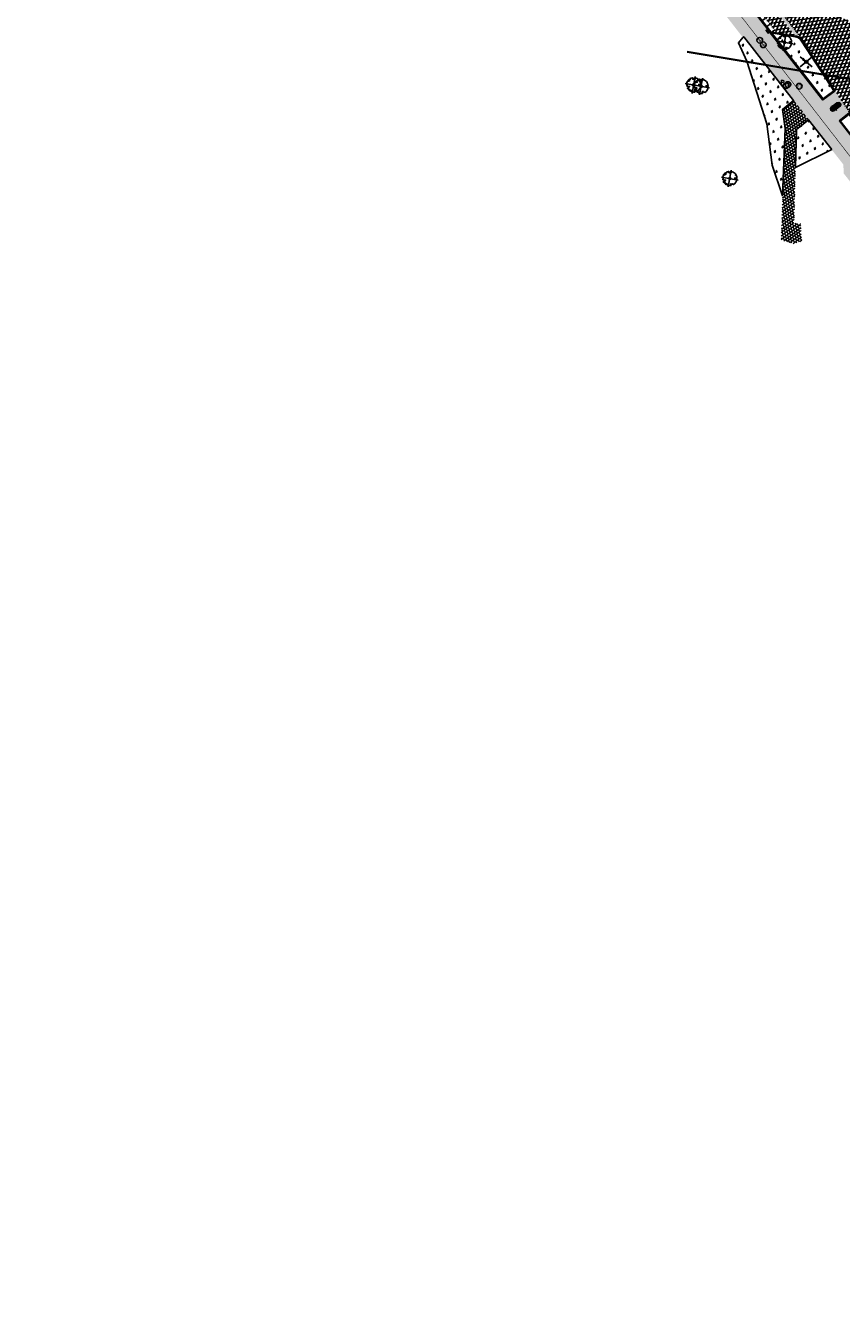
# Model space of a CAD drawing. Header units: metres. Extents: x 196882 to 197709, y 354811 to 355604.
# Tile 37 of 68: x 197235 to 197350, y 355052 to 355234. Entities that reach past the tile are written whole.
import ezdxf

# ---------------------------------------------------------------- set-up
doc = ezdxf.new("R2010")
doc.units = ezdxf.units.M
doc.layers.get('0').update_dxf_attribs({"lineweight": 18})
for name, color, linetype, lineweight in [('B-WE-KL-GAS_HULPSTUK_STRAATPOT-S', 30, 'Continuous', 25), ('B-WE-KL-WATER_STRAATPOT-S', 170, 'Continuous', 25), ('N-WE-RI-HWA_KOLK-S', 7, 'Continuous', 25), ('peilbuis', 2, 'Continuous', 0), ('V-WE-GR-BOOM-S', 7, 'Continuous', 25), ('V-WE-IE-MEUBILAIR_WEGMEUBILAIR_VERKEERSBORD-S', 7, 'Continuous', 25), ('V-WE-RI-VWA_TRANSPORTLEIDING-G', 20, 'RI-VWA-V', 35), ('V-WE-VH-KANTOPSLUITING_RIJWIELPADBAND_380X200-G', 10, 'VH-RIJWIELPADBAND_380X200-V', 0), ('V-WE-VH-KANTOPSLUITING_TROTTOIRBAND-G', 7, 'VH-TROTTOIRBAND-V', 0), ('V-WE-VH-VERHARDING_TEGEL-A', 252, 'Continuous', 18)]:
    doc.layers.add(name, color=color, linetype=linetype, lineweight=lineweight)
for name, color, linetype in [('V-WE-IE-LICHTMAST-G', 7, 'Continuous'), ('V_WEGEN_A_ASFALT', 252, 'Continuous'), ('V_WEGEN_A_BSS', 252, 'Continuous')]:
    doc.layers.add(name, color=color, linetype=linetype)
doc.layers.add('V-WE-VH-VERHARDING_TEGEL_300x300 grijs', color=7, linetype='Continuous', lineweight=18, true_color=0x999999)
doc.layers.add('V_GROEN_A_GRAS', color=3, linetype='Continuous', true_color=0x00ff00)
doc.styles.add('NLCS-ISO', font='NLCS-ISO.ttf')
doc.styles.add('NLCS-ISO-M500-T25', font='NLCS-ISO.ttf', dxfattribs={"height": 1})
doc.styles.add('Style-simplex', font='simplex.shx')
doc.linetypes.add('RI-VWA-V', pattern='A,2.5,[24,NLCS.SHX,S=1,R=0,X=0,Y=0],2.5,-3,0,-3', length=11)
doc.linetypes.add('VH-RIJWIELPADBAND_380X200-V', pattern='A,4,[24,NLCS.SHX,S=1,R=0,X=0,Y=0],4,-2,2,-2,0,-2,2,-2', length=20)
doc.linetypes.add('VH-TROTTOIRBAND-V', pattern='A,2.5,[24,NLCS.SHX,S=1,R=0,X=0,Y=0],2.5,-2,2,-2,2,-2', length=15)
pattern_1 = [(37.8188, (197246.93495, 355232.614), (0.0928136, 0.736638), [0.525, -0.525]), (127.8188, (197246.93495, 355232.614), (-0.4147258, -0.3219122), [])]
pattern_2 = [(345.81095477, (0, 0), (1.0907547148, 0.6505029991), [0.238125, -1.557926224]), (300.81095477, (0, 0), (1.090754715, 0.650502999), [0.238125, -1.031875]), (30.81095477, (0, 0), (-0.650502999, 1.090754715), [0.238125, -1.031875])]

# ---------------------------------------------------------------- blocks, each defined once
blk = doc.blocks.new('S890')
at = {"layer": 'peilbuis', "color": 5, "linetype": 'Continuous', "lineweight": 0, "style": 'Style-simplex'}
blk.add_text('P', height=0.6, dxfattribs=at).set_placement((0, 0))
blk = doc.blocks.new('*U82')
at = {"color": 1}
blk.add_lwpolyline([(0.09, 0.94), (0.09, 0.94), (0.09, 0.95), (0.09, 0.95), (0.09, 0.95), (0.09, 0.95), (0.1, 0.95), (0.1, 0.95), (0.1, 0.96), (0.1, 0.96), (0.1, 0.96), (0.1, 0.96), (0.1, 0.97), (0.1, 0.97), (0.1, 0.98), (0.1, 0.98), (0.1, 1.01, -0.52938), (0.11, 1.02, -0.087139), (0.44, 0.92, -0.372341), (0.46, 0.89), (0.47, 0.82), (0.44, 0.79), (0.4, 0.8), (0.35, 0.76), (0.37, 0.72), (0.42, 0.71), (0.54, 0.73), (0.57, 0.72), (0.57, 0.69), (0.54, 0.67), (0.52, 0.59), (0.55, 0.53), (0.63, 0.67, -0.504641), (0.68, 0.63, 0.331948), (0.71, 0.58, 0.282008), (0.8, 0.6), (0.79, 0.6, -0.512156), (0.83, 0.6, -0.16076), (1.02, -0.01), (1, -0.03), (1, -0.06), (0.97, -0.06), (0.98, -0.09), (0.94, -0.08), (0.93, -0.1), (0.97, -0.13), (0.99, -0.14), (1.01, -0.12, -0.106371), (0.87, -0.52), (0.74, -0.44), (0.72, -0.46), (0.7, -0.39), (0.66, -0.33), (0.6, -0.34), (0.61, -0.4), (0.57, -0.54), (0.57, -0.56), (0.6, -0.57), (0.79, -0.64, -0.236298), (-0.05, -1, 0.159625), (-0.07, -0.95, 0.350802), (-0.06, -0.91, -0.504641), (-0.12, -0.88), (-0.11, -0.83), (-0.13, -0.79), (-0.16, -0.8), (-0.16, -0.83), (-0.19, -0.84), (-0.22, -0.82), (-0.24, -0.69), (-0.26, -0.68), (-0.3, -0.68), (-0.32, -0.73), (-0.34, -0.74), (-0.35, -0.78), (-0.4, -0.76, 0.733583), (-0.38, -0.79, -0.861625), (-0.37, -0.83, 0.279978), (-0.41, -0.88), (-0.41, -0.88, -0.827056), (-0.44, -0.92, -0.116774), (-0.83, -0.51), (-0.82, -0.51), (-0.82, -0.51), (-0.81, -0.51), (-0.81, -0.5), (-0.8, -0.5), (-0.8, -0.5), (-0.8, -0.5), (-0.75, -0.44), (-0.75, -0.43), (-0.75, -0.43), (-0.75, -0.43), (-0.75, -0.43), (-0.75, -0.43), (-0.75, -0.42), (-0.75, -0.42), (-0.75, -0.42), (-0.75, -0.42), (-0.74, -0.41), (-0.74, -0.41), (-0.74, -0.41), (-0.74, -0.4), (-0.74, -0.4), (-0.74, -0.4), (-0.74, -0.39), (-0.73, -0.39), (-0.73, -0.39), (-0.73, -0.39), (-0.73, -0.38), (-0.73, -0.38), (-0.73, -0.38), (-0.73, -0.38), (-0.74, -0.38), (-0.74, -0.37), (-0.74, -0.37), (-0.74, -0.37), (-0.74, -0.37), (-0.74, -0.37), (-0.75, -0.37), (-0.75, -0.37), (-0.75, -0.37), (-0.75, -0.37), (-0.76, -0.37), (-0.76, -0.37), (-0.76, -0.37), (-0.76, -0.37), (-0.77, -0.36), (-0.77, -0.36), (-0.77, -0.36), (-0.77, -0.36), (-0.78, -0.35), (-0.78, -0.35), (-0.78, -0.35), (-0.83, -0.41), (-0.83, -0.4), (-0.83, -0.4), (-0.84, -0.4), (-0.84, -0.39), (-0.84, -0.39), (-0.84, -0.39), (-0.85, -0.39), (-0.85, -0.38), (-0.86, -0.39), (-0.88, -0.39), (-0.89, -0.39, -0.040997), (-0.96, -0.21), (-0.92, -0.21), (-0.89, -0.23), (-0.88, -0.22), (-0.86, -0.19), (-0.88, -0.16), (-0.86, -0.11), (-0.9, -0.11), (-0.93, -0.08), (-0.98, -0.12, -0.05814), (-1, 0.17), (-0.97, 0.16), (-0.86, 0.07), (-0.81, 0.09), (-0.63, 0.14), (-0.61, 0.2), (-0.68, 0.23), (-0.69, 0.25), (-0.82, 0.32), (-0.83, 0.35), (-0.87, 0.39), (-0.89, 0.43), (-0.86, 0.48), (-0.79, 0.49), (-0.73, 0.53), (-0.73, 0.57), (-0.77, 0.61), (-0.76, 0.63), (-0.77, 0.66, -0.13428), (-0.33, 0.97, -0.541727), (-0.32, 0.96), (-0.32, 0.93), (-0.32, 0.91), (-0.32, 0.9), (-0.32, 0.89), (-0.31, 0.89), (-0.31, 0.88), (-0.3, 0.88), (-0.3, 0.88), (-0.29, 0.87), (-0.29, 0.87), (-0.29, 0.86), (-0.28, 0.86), (-0.28, 0.86), (-0.28, 0.86), (-0.27, 0.86), (-0.27, 0.85), (-0.27, 0.85), (-0.26, 0.86), (-0.26, 0.86), (-0.25, 0.86), (-0.25, 0.86), (-0.25, 0.86), (-0.24, 0.87), (-0.24, 0.87), (-0.23, 0.87), (-0.23, 0.87), (-0.23, 0.87), (-0.22, 0.87), (-0.22, 0.87), (-0.21, 0.87), (-0.21, 0.87), (-0.21, 0.87), (-0.2, 0.88), (-0.2, 0.88), (-0.2, 0.88), (-0.19, 0.88), (-0.19, 0.86), (-0.19, 0.86), (-0.17, 0.82), (-0.12, 0.8), (-0.19, 0.9), (-0.18, 0.9), (-0.18, 0.91), (-0.18, 0.91), (-0.18, 0.91), (-0.18, 0.92), (-0.19, 0.92), (-0.19, 0.92), (-0.19, 0.93), (-0.19, 0.93), (-0.2, 0.93), (-0.2, 0.94), (-0.21, 0.94), (-0.22, 0.95), (-0.22, 0.96), (-0.24, 0.98, -0.543104), (-0.23, 1, -0.046766), (-0.05, 1.02, -0.385168), (-0.04, 1.01), (-0.03, 0.98), (-0.03, 0.96), (-0.02, 0.96), (-0.02, 0.95), (-0.02, 0.95), (-0.01, 0.95), (-0.01, 0.95), (-0.01, 0.95), (0, 0.94), (0, 0.94), (0.01, 0.94), (0.01, 0.94), (0.01, 0.94), (0.02, 0.94), (0.02, 0.94), (0.02, 0.94), (0.02, 0.93), (0.03, 0.93), (0.03, 0.93), (0.03, 0.93), (0.04, 0.93), (0.04, 0.93), (0.04, 0.93), (0.04, 0.92), (0.04, 0.92), (0.05, 0.92), (0.05, 0.92), (0.05, 0.92), (0.05, 0.92), (0.05, 0.91), (0.05, 0.91), (0.05, 0.91), (0.05, 0.91), (0.06, 0.91), (0.06, 0.91), (0.06, 0.91), (0.06, 0.91), (0.06, 0.92), (0.07, 0.92), (0.07, 0.92), (0.07, 0.92), (0.07, 0.93), (0.08, 0.93), (0.08, 0.93), (0.08, 0.93), (0.08, 0.94), (0.08, 0.94)], format="xyb", close=True, dxfattribs=at)
at = {"color": 10}
for points in [[(0.85, -0.85), (-0.85, 0.85)], [(-0.85, -0.85), (0.85, 0.85)]]:
    blk.add_lwpolyline(points, dxfattribs=at)
at = {"color": 1}
blk.add_circle((0, 0), 0.15, dxfattribs=at)
at = {"color": 7, "style": 'NLCS-ISO-M500-T25'}
for tag, p in [('NR', (-0.49, -0.08)), ('NAAM', (-0.49, -0.32))]:
    blk.add_attdef(tag, p, '', height=0.2, dxfattribs=at)
at = {"color": 7, "style": 'NLCS-ISO-M500-T25', "flags": 1}
for tag, p in [('WETNAAM', (-0.49, -0.56)), ('STAMDIA', (-0.49, -0.8)), ('STAMOMTR', (-0.49, -1.04)), ('OPMERKING', (-0.49, -1.28))]:
    blk.add_attdef(tag, p, '', height=0.2, dxfattribs=at)
blk = doc.blocks.new('Lichtmast_V')
for points in [[(0.35, 0.35), (-0.35, -0.35)], [(0.35, -0.35), (-0.35, 0.35)], [(-0.18, 0.08), (-0.28, 0.11)], [(-0.08, 0.18), (-0.11, 0.28)], [(0.08, 0.18), (0.11, 0.28)], [(0.18, 0.08), (0.28, 0.11)], [(-0.18, -0.08), (-0.28, -0.11)], [(-0.08, -0.18), (-0.11, -0.28)], [(0.08, -0.18), (0.11, -0.28)], [(0.18, -0.08), (0.28, -0.11)]]:
    blk.add_lwpolyline(points)
at = {"layer": 'V-WE-IE-LICHTMAST-G'}
blk.add_circle((0, 0), 0.2, dxfattribs=at)
blk = doc.blocks.new('V-SIE-WEG_VERKEERSBORD')
at = {"color": 0}
for p, q in [((-0.84, -0.7), (0.84, 0.7)), ((0.84, -0.7), (-0.84, 0.7))]:
    blk.add_line(p, q, dxfattribs=at)
blk.add_line((-0.3, 0), (0.3, 0))
blk.add_circle((0, 0), 0.2)
at = {"style": 'NLCS-ISO'}
blk.add_attdef('VERKEERSBORD', (0.2, 0.2), '', height=0.4, dxfattribs=at)
blk = doc.blocks.new('SKL-WATER_STRAATPOT-SO')
blk.add_circle((0, 0), 2)
at = {"style": 'NLCS-ISO'}
blk.add_text('W', height=2, rotation=360, dxfattribs=at).set_placement((-1.06, -1.05))
blk = doc.blocks.new('SKL-GAS_STRAATPOT-SO')
blk.add_circle((0, 0), 2)
at = {"style": 'NLCS-ISO'}
blk.add_text('G', height=2, rotation=360, dxfattribs=at).set_placement((-0.79, -0.9))
blk = doc.blocks.new('N-SRI-KOLK_COMBINATIE-SO')
h = blk.add_hatch(color=256)
h.paths.add_polyline_path([(-1.125, 1.5), (-1.125, 0), (0, 0.75)])
h.paths.add_polyline_path([(1.125, 1.5), (0, 0.75), (1.125, 0)])
for p, q in [((-1.125, 0), (1.125, 1.5)), ((1.125, 0), (-1.125, 1.5))]:
    blk.add_line(p, q)
at = {"flags": 128}
blk.add_lwpolyline([(-1.125, 0), (1.125, 0), (1.125, 1.5), (-1.125, 1.5)], close=True, dxfattribs=at)

msp = doc.modelspace()

# ---------------------------------------------------------------- hatches: boundary and pattern name
at = {"layer": 'V-WE-VH-VERHARDING_TEGEL-A'}
h = msp.add_hatch(dxfattribs=at)
h.set_pattern_fill('AVH-TEGEL_300X300_HALFST', color=11, scale=1.25, pattern_type=2)
h.set_pattern_definition([(308.015660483, (-58.86684, -45.96112), (0.378674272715, -0.1799640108), [0.375, -0.375]), (38.01566048, (-58.86684, -45.9611), (-0.23095381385, 0.29544091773), [])])
h.paths.add_polyline_path([(197611.91, 354883.62), (197617.31, 354876.66), (197615.89, 354875.56), (197572.91, 354930.91), (197570.43, 354934.11), (197484.93, 355044.21), (197481.75, 355048.31), (197357.89, 355207.99), (197351.32, 355216.47), (197346.25, 355223.02), (197337.37, 355234.42), (197243.01, 355355.97), (197242.5, 355356.81), (197242.2, 355357.75), (197242.06, 355358.48), (197241.6, 355359.92), (197240.82, 355361.21), (197237.82, 355365.06), (197235.61, 355367.9), (197236.23, 355370.22), (197236.9, 355369.36), (197237.13, 355368.93), (197238.47, 355367.2), (197242.29, 355362.28), (197242.83, 355361.49), (197243.27, 355360.63), (197243.61, 355359.73), (197243.84, 355358.8), (197243.91, 355358.4), (197244.13, 355357.67), (197244.49, 355357), (197246.89, 355353.9), (197257, 355340.88), (197263.07, 355333.06), (197270.1, 355324.01), (197279.39, 355312.03), (197295.01, 355291.91), (197302.57, 355282.17), (197310.24, 355272.3), (197317.91, 355262.42), (197324.7, 355253.67), (197332.22, 355243.97), (197340.25, 355233.64), (197347.84, 355223.91), (197349.56, 355225.19), (197351.57, 355222.11), (197350.13, 355220.96), (197357.26, 355211.77), (197361.25, 355206.6), (197374.85, 355189.05), (197395.16, 355162.87), (197403.33, 355152.34), (197425.19, 355124.15), (197437.63, 355108.11), (197445.34, 355098.17), (197474.05, 355061.15), (197481.02, 355052.17), (197483.33, 355053.99), (197485.6, 355051.07), (197483.29, 355049.26), (197486.28, 355045.41), (197561.29, 354948.81), (197591.97, 354909.29)])
h = msp.add_hatch(dxfattribs=at)
h.set_pattern_fill('AVH-TEGEL_300X300_HALFST', color=256, scale=1.25, pattern_type=2)
h.set_pattern_definition([(308.01566, (197234.217, 354932.616), (0.37867427, -0.17996401), [0.375, -0.375]), (38.01566, (197234.217, 354932.616), (-0.23095381, 0.29544092), [])])
h.paths.add_polyline_path([(197235.58, 355367.8), (197234.22, 355362.69), (197236.72, 355359.56), (197239.92, 355353.36), (197240.02, 355353.25), (197240.6, 355353.71), (197242.75, 355350.95), (197242.15, 355350.48), (197247.64, 355343.37), (197248.79, 355344.22), (197251.13, 355341.16), (197250.02, 355340.28), (197251.38, 355338.51), (197252.02, 355339.01), (197253.24, 355337.43), (197252.6, 355336.93), (197255.07, 355333.73), (197255.72, 355334.22), (197256.93, 355332.63), (197256.29, 355332.15), (197258.77, 355328.93), (197259.39, 355329.42), (197260.61, 355327.83), (197259.99, 355327.35), (197262.4, 355324.22), (197263.57, 355325.08), (197265.76, 355322.25), (197264.61, 355321.36), (197266.05, 355319.5), (197266.68, 355319.99), (197267.9, 355318.4), (197267.27, 355317.91), (197268.56, 355316.25), (197270.47, 355317.88), (197270.37, 355318.02), (197270.77, 355318.33), (197271.08, 355317.94), (197271.02, 355317.89), (197277.3, 355309.6), (197279.8, 355306.51), (197279.77, 355306.48), (197282.14, 355303.45), (197279.74, 355301.59), (197280.95, 355299.98), (197287.4, 355296.11), (197287.54, 355295.83), (197336.51, 355232.78), (197336.63, 355232.87), (197343.68, 355223.84), (197345.79, 355221.13), (197350.13, 355215.56), (197350.73, 355214.79), (197350.79, 355213.52), (197352.13, 355211.81), (197352.95, 355211.67), (197355.81, 355207.91), (197382.7, 355173.36), (197415.03, 355132.03), (197418.82, 355127.31), (197426.22, 355117.67), (197426.16, 355117.57), (197439.09, 355100.96), (197447.4, 355090.49), (197447.27, 355090.39), (197453.82, 355082.22), (197453.72, 355082.15), (197455.98, 355079.26), (197455.94, 355079.17), (197461.24, 355072.44), (197461.37, 355072.49), (197471.12, 355059.99), (197471.26, 355059.82), (197471.3, 355059.86), (197476.13, 355053.59), (197484.04, 355043.42), (197483.73, 355043.18), (197485.48, 355040.96), (197485.83, 355041.19), (197487.25, 355039.31), (197487.14, 355039.22), (197495.21, 355028.87), (197497.65, 355025.79), (197507.36, 355013.14), (197507.47, 355013.22), (197507.85, 355012.72), (197507.76, 355012.64), (197515.17, 355003.15), (197515.26, 355003.2), (197520.23, 354996.69), (197525.87, 354989.27), (197535.3, 354976.94), (197535.18, 354976.85), (197538.11, 354973.09), (197538.24, 354973.17), (197538.44, 354972.93), (197537.46, 354972.14), (197537.63, 354971.96), (197536.26, 354970.59), (197538.45, 354967.93), (197543.23, 354962.05), (197550.19, 354953.5), (197553.95, 354948.89), (197557.92, 354943.99), (197557.83, 354943.92), (197564.13, 354936.16), (197565.05, 354936.92), (197568.45, 354932.62), (197570.36, 354934.06), (197484.87, 355044.16), (197357.83, 355207.94), (197351.26, 355216.42), (197346.19, 355222.97), (197337.31, 355234.37), (197242.95, 355355.92), (197242.43, 355356.78), (197242.13, 355357.73), (197241.98, 355358.46), (197241.53, 355359.88), (197240.75, 355361.16), (197237.75, 355365.01)])
h = msp.add_hatch(dxfattribs=at)
h.set_pattern_fill('AVH-TEGEL_300X300_HALFST', color=11, scale=1.25, pattern_type=2)
h.set_pattern_definition([(308.015660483, (0, 0), (0.378674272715, -0.1799640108), [0.375, -0.375]), (38.01566048, (0, 0), (-0.23095381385, 0.29544091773), [])])
h.paths.add_polyline_path([(197343.68, 355223.84), (197342.13, 355222.6), (197342.48, 355219.89), (197341.91, 355204.11), (197343.82, 355203.57), (197344.86, 355204.01), (197344.64, 355206.45), (197343.74, 355206.47), (197344.1, 355219.73), (197345.79, 355221.13)])
at = {"layer": 'V_GROEN_A_GRAS'}
h = msp.add_hatch(dxfattribs=at)
h.set_pattern_fill('GRASS', color=70, scale=0.05, angle=-52.2047, style=0)
h.set_pattern_definition(pattern_2)
h.paths.add_polyline_path([(197342.11, 355210.37), (197342.48, 355219.89), (197342.13, 355222.6), (197343.68, 355223.84), (197336.63, 355232.87), (197336.51, 355232.78), (197335.87, 355232.03), (197337.05, 355229.42), (197339.88, 355220.55), (197340.66, 355214.72)])
h = msp.add_hatch(dxfattribs=at)
h.set_pattern_fill('GRASS', color=70, scale=0.05, angle=-52.2047, style=0)
h.set_pattern_definition([(345.811, (197340.8478, 355224.2573), (1.090755, 0.6505), [0.23813, -1.55793]), (300.811, (197340.8478, 355224.2573), (1.09075, 0.6505), [0.23813, -1.03188]), (30.811, (197340.8478, 355224.2573), (-0.6505, 1.09075), [0.23813, -1.03188])])
h.paths.add_polyline_path([(197340.85, 355233.28), (197341.2, 355233.22), (197343.84, 355232.78), (197344.03, 355232.75), (197344.32, 355232.64), (197344.53, 355232.45), (197349.23, 355225.25), (197347.88, 355224.26)])
h = msp.add_hatch(dxfattribs=at)
h.set_pattern_fill('GRASS', color=70, scale=0.05, angle=-52.2047, style=0)
h.set_pattern_definition(pattern_2)
h.paths.add_polyline_path([(197349.08, 355216.91), (197345.79, 355221.13), (197344.1, 355219.73), (197343.96, 355214.37)])
at = {"layer": 'V_WEGEN_A_ASFALT'}
h = msp.add_hatch(dxfattribs=at)
h.set_pattern_fill('AVH-ASFALT', color=256, scale=0.5, style=0, pattern_type=2)
h.set_pattern_definition([(8.01566048, (135.18786, -698.3183), (-0.0697218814, 0.495114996), []), (68.01566048, (135.18786, -698.3183), (-0.463643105, 0.1871765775), [])])
h.paths.add_polyline_path([(197244.21, 355366.63), (197244.77, 355368.76), (197248.21, 355364.35), (197246.29, 355363.98)], flags=16)
h.paths.add_polyline_path([(197618.79, 354883.62), (197618.86, 354883.53), (197620.18, 354881.13), (197620.22, 354880.8), (197620.04, 354880.55), (197619.73, 354880.49), (197619.45, 354880.66), (197617.81, 354882.83)], flags=16)
h.paths.add_polyline_path([(197615.2, 354887.36), (197615.58, 354887.38), (197615.93, 354887.24), (197616.17, 354886.99), (197616.21, 354886.93), (197615.22, 354886.14), (197614.83, 354886.61), (197614.75, 354886.93), (197614.91, 354887.21)], flags=16)
h.paths.add_polyline_path([(197249.05, 355360.44), (197250.45, 355361.46), (197251.76, 355359.08), (197251.79, 355358.77), (197251.58, 355358.54), (197251.26, 355358.4), (197250.89, 355358.38), (197250.54, 355358.51), (197250.27, 355358.76)], flags=16)
h.paths.add_polyline_path([(197362.13, 355212.27), (197363.16, 355213.08), (197365.14, 355210.51), (197365.23, 355210.2), (197365.08, 355209.92), (197364.69, 355209.6), (197364.36, 355209.5), (197364.07, 355209.67)], flags=16)
h.paths.add_polyline_path([(197494.36, 355046.21), (197494.64, 355046.04), (197496.09, 355044.11), (197495.1, 355043.37), (197493.94, 355045.57), (197493.89, 355045.9), (197494.06, 355046.15)], flags=16)
h.paths.add_polyline_path([(197496.18, 355041.97), (197497.15, 355042.74), (197499.31, 355039.89), (197499.41, 355039.59), (197499.31, 355039.33), (197499.03, 355039.18), (197498.67, 355039.15), (197498.32, 355039.27), (197498.06, 355039.49)], flags=16)
edge = h.paths.add_edge_path()
edge.add_line((197254.74, 355364.98), (197252.53, 355367.83))
edge.add_line((197252.53, 355367.83), (197250.33, 355370.59))
edge.add_line((197250.33, 355370.59), (197246.08, 355375.89))
edge.add_line((197246.08, 355375.89), (197245.81, 355376.22))
edge.add_line((197245.81, 355376.22), (197245.69, 355376.29))
edge.add_line((197245.69, 355376.29), (197245.59, 355376.39))
edge.add_line((197245.59, 355376.39), (197244.8, 355377.43))
edge.add_line((197244.8, 355377.43), (197244.44, 355377.89))
edge.add_line((197244.44, 355377.89), (197242.81, 355376.64))
edge.add_line((197242.81, 355376.64), (197242.08, 355376.93))
edge.add_line((197242.08, 355376.93), (197241.46, 355377.42))
edge.add_line((197241.46, 355377.42), (197241.26, 355377.68))
edge.add_line((197241.26, 355377.68), (197240.46, 355374.5))
edge.add_line((197240.46, 355374.5), (197243.64, 355370.39))
edge.add_line((197243.64, 355370.39), (197243.01, 355368.04))
edge.add_line((197243.01, 355368.04), (197239.83, 355372.19))
edge.add_line((197239.83, 355372.19), (197238.98, 355368.9))
edge.add_line((197238.98, 355368.9), (197239.27, 355368.34))
edge.add_line((197239.27, 355368.34), (197239.44, 355367.72))
edge.add_line((197239.44, 355367.72), (197239.48, 355367.08))
edge.add_line((197239.48, 355367.08), (197239.37, 355366.47))
edge.add_line((197239.37, 355366.47), (197239.17, 355366.31))
edge.add_line((197239.17, 355366.31), (197242.29, 355362.28))
edge.add_line((197242.29, 355362.28), (197242.83, 355361.49))
edge.add_line((197242.83, 355361.49), (197243.27, 355360.63))
edge.add_line((197243.27, 355360.63), (197243.61, 355359.73))
edge.add_line((197243.61, 355359.73), (197243.84, 355358.8))
edge.add_line((197243.84, 355358.8), (197243.91, 355358.4))
edge.add_line((197243.91, 355358.4), (197244.13, 355357.67))
edge.add_line((197244.13, 355357.67), (197244.49, 355357))
edge.add_line((197244.49, 355357), (197246.77, 355358.85))
edge.add_line((197246.77, 355358.85), (197247.26, 355358.21))
edge.add_line((197247.26, 355358.21), (197344.32, 355233.16))
edge.add_line((197344.32, 355233.16), (197344.72, 355232.61))
edge.add_line((197344.72, 355232.61), (197349.56, 355225.19))
edge.add_line((197349.56, 355225.19), (197351.57, 355222.11))
edge.add_line((197351.57, 355222.11), (197357.97, 355212.3))
edge.add_line((197357.97, 355212.3), (197358.62, 355211.45))
edge.add_line((197358.62, 355211.45), (197359.52, 355210.3))
edge.add_line((197359.52, 355210.3), (197361.34, 355207.99))
edge.add_line((197361.34, 355207.99), (197362.04, 355207.27))
edge.add_line((197362.04, 355207.27), (197374.86, 355193.74))
edge.add_line((197374.86, 355193.74), (197375.21, 355193.32))
edge.add_line((197375.21, 355193.32), (197441.89, 355107.4))
edge.add_line((197441.89, 355107.4), (197445.66, 355102.53))
edge.add_line((197445.66, 355102.53), (197478.35, 355060.4))
edge.add_line((197478.35, 355060.4), (197483.33, 355054))
edge.add_line((197483.33, 355054), (197486.59, 355049.78))
edge.add_line((197486.59, 355049.78), (197601.02, 354902.42))
edge.add_line((197601.02, 354902.42), (197611.13, 354886.58))
edge.add_line((197611.13, 354886.58), (197612.61, 354884.25))
edge.add_line((197612.61, 354884.25), (197615.19, 354880.9))
edge.add_line((197615.19, 354880.9), (197618.01, 354877.23))
edge.add_line((197618.01, 354877.23), (197615.89, 354875.56))
edge.add_line((197615.89, 354875.56), (197618.77, 354871.82))
edge.add_line((197618.77, 354871.82), (197619.2, 354871.04))
edge.add_line((197619.2, 354871.04), (197619.38, 354870.12))
edge.add_line((197619.38, 354870.12), (197619.27, 354869.2))
edge.add_line((197619.27, 354869.2), (197618.9, 354868.39))
edge.add_line((197618.9, 354868.39), (197618.39, 354867.54))
edge.add_line((197618.39, 354867.54), (197617.59, 354866.53))
edge.add_line((197617.59, 354866.53), (197616.66, 354865.64))
edge.add_line((197616.66, 354865.64), (197615.8, 354864.93))
edge.add_line((197615.8, 354864.93), (197615.56, 354864.73))
edge.add_line((197615.56, 354864.73), (197616.51, 354863.57))
edge.add_line((197616.51, 354863.57), (197620, 354859.3))
edge.add_line((197620, 354859.3), (197620, 354859.28))
edge.add_line((197620, 354859.28), (197620.84, 354860.02))
edge.add_line((197620.84, 354860.02), (197621.75, 354860.68))
edge.add_line((197621.75, 354860.68), (197622.71, 354861.25))
edge.add_line((197622.71, 354861.25), (197623.73, 354861.72))
edge.add_line((197623.73, 354861.72), (197624.68, 354861.94))
edge.add_line((197624.68, 354861.94), (197625.71, 354861.84))
edge.add_line((197625.71, 354861.84), (197626.64, 354861.41))
edge.add_line((197626.64, 354861.41), (197627.36, 354860.74))
edge.add_line((197627.36, 354860.74), (197628.48, 354859.28))
edge.add_line((197628.48, 354859.28), (197629.92, 354860.4))
edge.add_line((197629.92, 354860.4), (197629.8, 354860.73))
edge.add_line((197629.8, 354860.73), (197629.9, 354861.06))
edge.add_line((197629.9, 354861.06), (197630.18, 354861.27))
edge.add_line((197630.18, 354861.27), (197630.52, 354861.29))
edge.add_line((197630.52, 354861.29), (197631.78, 354860.79))
edge.add_line((197631.78, 354860.79), (197632.96, 354860.12))
edge.add_line((197632.96, 354860.12), (197634.05, 354859.31))
edge.add_line((197634.05, 354859.31), (197635.02, 354858.37))
edge.add_line((197635.02, 354858.37), (197638.03, 354855.03))
edge.add_line((197638.03, 354855.03), (197640.53, 354852.51))
edge.add_line((197640.53, 354852.51), (197643.26, 354850.24))
edge.add_line((197643.26, 354850.24), (197644.29, 354849.46))
edge.add_line((197644.29, 354849.46), (197645.05, 354848.8))
edge.add_line((197645.05, 354848.8), (197645.73, 354848.06))
edge.add_line((197645.73, 354848.06), (197646.33, 354847.25))
edge.add_line((197646.33, 354847.25), (197646.83, 354846.39))
edge.add_line((197646.83, 354846.39), (197646.9, 354846.03))
edge.add_line((197646.9, 354846.03), (197646.73, 354845.71))
edge.add_line((197646.73, 354845.71), (197646.4, 354845.56))
edge.add_line((197646.4, 354845.56), (197646.05, 354845.65))
edge.add_line((197646.05, 354845.65), (197645.25, 354844.02))
edge.add_line((197645.25, 354844.02), (197658.97, 354837.1))
edge.add_line((197658.97, 354837.1), (197663.24, 354845.08))
edge.add_line((197663.24, 354845.08), (197662.26, 354845.81))
edge.add_line((197662.26, 354845.81), (197661.17, 354846.59))
edge.add_line((197661.17, 354846.59), (197659.28, 354847.98))
edge.add_line((197659.28, 354847.98), (197658.18, 354848.82))
edge.add_line((197658.18, 354848.82), (197657.09, 354849.69))
edge.add_line((197657.09, 354849.69), (197655.78, 354850.77))
edge.add_line((197655.78, 354850.77), (197654.49, 354851.88))
edge.add_line((197654.49, 354851.88), (197653.21, 354853.02))
edge.add_line((197653.21, 354853.02), (197651.96, 354854.17))
edge.add_line((197651.96, 354854.17), (197650.72, 354852.87))
edge.add_line((197650.72, 354852.87), (197650.9, 354852.49))
edge.add_line((197650.9, 354852.49), (197650.77, 354852.09))
edge.add_line((197650.77, 354852.09), (197650.4, 354851.9))
edge.add_line((197650.4, 354851.9), (197650, 354852.02))
edge.add_line((197650, 354852.02), (197648.43, 354853.04))
edge.add_line((197648.43, 354853.04), (197647.48, 354853.71))
edge.add_line((197647.48, 354853.71), (197646.55, 354854.4))
edge.add_line((197646.55, 354854.4), (197646.12, 354854.74))
edge.add_line((197646.12, 354854.74), (197644.86, 354855.77))
edge.add_line((197644.86, 354855.77), (197644.09, 354856.45))
edge.add_line((197644.09, 354856.45), (197643.34, 354857.14))
edge.add_line((197643.34, 354857.14), (197642.62, 354857.86))
edge.add_line((197642.62, 354857.86), (197641.66, 354858.87))
edge.add_line((197641.66, 354858.87), (197641.09, 354859.53))
edge.add_line((197641.09, 354859.53), (197639.66, 354861.29))
edge.add_line((197639.66, 354861.29), (197636.22, 354865.71))
edge.add_line((197636.22, 354865.71), (197606.51, 354904))
edge.add_line((197606.51, 354904), (197598.4, 354914.45))
edge.add_line((197598.4, 354914.45), (197512.56, 355025.04))
edge.add_line((197512.56, 355025.04), (197510.22, 355028.77))
edge.add_line((197510.22, 355028.77), (197510.08, 355029.11))
edge.add_line((197510.08, 355029.11), (197510.08, 355029.52))
edge.add_line((197510.08, 355029.52), (197510.24, 355029.89))
edge.add_line((197510.24, 355029.89), (197510.5, 355030.15))
edge.add_line((197510.5, 355030.15), (197511.65, 355030.97))
edge.add_line((197511.65, 355030.97), (197509.49, 355033.75))
edge.add_line((197509.49, 355033.75), (197508.7, 355033.14))
edge.add_line((197508.7, 355033.14), (197508.37, 355032.98))
edge.add_line((197508.37, 355032.98), (197507.96, 355032.96))
edge.add_line((197507.96, 355032.96), (197507.59, 355033.12))
edge.add_line((197507.59, 355033.12), (197507.34, 355033.39))
edge.add_line((197507.34, 355033.39), (197502.4, 355041.29))
edge.add_line((197502.4, 355041.29), (197502.17, 355041.65))
edge.add_line((197502.17, 355041.65), (197499.69, 355044.84))
edge.add_line((197499.69, 355044.84), (197496.29, 355049.2))
edge.add_line((197496.29, 355049.2), (197497.04, 355049.8))
edge.add_line((197497.04, 355049.8), (197494.77, 355052.73))
edge.add_line((197494.77, 355052.73), (197496.2, 355053.82))
edge.add_line((197496.2, 355053.82), (197495.48, 355054.76))
edge.add_line((197495.48, 355054.76), (197495.1, 355055.42))
edge.add_line((197495.1, 355055.42), (197494.91, 355056.2))
edge.add_line((197494.91, 355056.2), (197494.93, 355056.99))
edge.add_line((197494.93, 355056.99), (197495.16, 355057.73))
edge.add_line((197495.16, 355057.73), (197495.35, 355058.14))
edge.add_arc((197501.89, 355055.32), 7.12, 130.4855, 156.6826, ccw=False)
edge.add_line((197497.27, 355060.74), (197503.26, 355066.48))
edge.add_line((197503.26, 355066.48), (197499.96, 355070.01))
edge.add_line((197499.96, 355070.01), (197493.86, 355064.34))
edge.add_line((197493.86, 355064.34), (197492.97, 355063.63))
edge.add_line((197492.97, 355063.63), (197491.59, 355062.82))
edge.add_line((197491.59, 355062.82), (197490.85, 355062.59))
edge.add_line((197490.85, 355062.59), (197490.03, 355062.62))
edge.add_line((197490.03, 355062.62), (197489.27, 355062.93))
edge.add_line((197489.27, 355062.93), (197488.7, 355063.46))
edge.add_line((197488.7, 355063.46), (197487.5, 355064.99))
edge.add_line((197487.5, 355064.99), (197486.1, 355063.9))
edge.add_line((197486.1, 355063.9), (197486.19, 355063.78))
edge.add_line((197486.19, 355063.78), (197486.33, 355063.44))
edge.add_line((197486.33, 355063.44), (197486.23, 355063.09))
edge.add_line((197486.23, 355063.09), (197485.94, 355062.87))
edge.add_line((197485.94, 355062.87), (197485.57, 355062.87))
edge.add_line((197485.57, 355062.87), (197484.19, 355063.35))
edge.add_line((197484.19, 355063.35), (197482.89, 355064.06))
edge.add_line((197482.89, 355064.06), (197481.72, 355064.97))
edge.add_line((197481.72, 355064.97), (197480.72, 355066.04))
edge.add_line((197480.72, 355066.04), (197449.88, 355105.81))
edge.add_line((197449.88, 355105.81), (197446.13, 355110.63))
edge.add_line((197446.13, 355110.63), (197367.18, 355212.35))
edge.add_line((197367.18, 355212.35), (197362.46, 355218.43))
edge.add_line((197362.46, 355218.43), (197361.72, 355219.6))
edge.add_line((197361.72, 355219.6), (197361.2, 355220.9))
edge.add_line((197361.2, 355220.9), (197360.93, 355222.27))
edge.add_line((197360.93, 355222.27), (197360.91, 355223.65))
edge.add_line((197360.91, 355223.65), (197361.03, 355223.96))
edge.add_line((197361.03, 355223.96), (197361.3, 355224.15))
edge.add_line((197361.3, 355224.15), (197361.63, 355224.15))
edge.add_line((197361.63, 355224.15), (197361.91, 355223.96))
edge.add_line((197361.91, 355223.96), (197352.69, 355235.82))
edge.add_line((197352.69, 355235.82), (197352.79, 355235.51))
edge.add_line((197352.79, 355235.51), (197352.71, 355235.2))
edge.add_line((197352.71, 355235.2), (197352.46, 355234.99))
edge.add_line((197352.46, 355234.99), (197352.14, 355234.95))
edge.add_line((197352.14, 355234.95), (197350.63, 355235.49))
edge.add_line((197350.63, 355235.49), (197349.55, 355236.09))
edge.add_line((197349.55, 355236.09), (197349.21, 355236.28))
edge.add_line((197349.21, 355236.28), (197347.95, 355237.3))
edge.add_line((197347.95, 355237.3), (197346.79, 355238.62))
edge.add_line((197346.79, 355238.62), (197266.08, 355342.61))
edge.add_line((197266.08, 355342.61), (197264.51, 355344.84))
edge.add_line((197264.51, 355344.84), (197262.5, 355348))
edge.add_line((197262.5, 355348), (197260.59, 355351.01))
edge.add_line((197260.59, 355351.01), (197254.07, 355361.26))
edge.add_line((197254.07, 355361.26), (197252.53, 355363.25))
edge.add_line((197252.53, 355363.25), (197253.31, 355363.86))
edge.add_line((197253.31, 355363.86), (197254.74, 355364.98))
h = msp.add_hatch(dxfattribs=at)
h.set_pattern_fill('AVH-ASFALT', color=256, scale=0.5, style=0, pattern_type=2)
h.set_pattern_definition([(8.01566, (197092.36684, 355424.0297), (-0.0697219, 0.495115), []), (68.01566, (197092.36684, 355424.0297), (-0.4636431, 0.1871766), [])])
h.paths.add_polyline_path([(197247.42, 355357.34), (197247.05, 355354.83), (197257.52, 355341.31), (197257.75, 355341.48), (197258.88, 355341.33), (197258.73, 355340.22), (197258.51, 355340.03), (197263.6, 355333.47), (197263.82, 355333.65), (197264.95, 355333.51), (197264.82, 355332.38), (197264.58, 355332.19), (197270.62, 355324.42), (197270.84, 355324.6), (197271.97, 355324.45), (197271.83, 355323.33), (197271.61, 355323.14), (197279.9, 355312.44), (197280.15, 355312.62), (197281.29, 355312.46), (197281.15, 355311.34), (197280.92, 355311.16), (197287.3, 355302.95), (197287.51, 355303.12), (197288.66, 355302.97), (197288.5, 355301.83), (197288.29, 355301.67), (197295.54, 355292.34), (197295.77, 355292.5), (197296.87, 355292.38), (197296.76, 355291.22), (197296.52, 355291.05), (197303.1, 355282.58), (197303.33, 355282.77), (197304.47, 355282.6), (197304.32, 355281.47), (197304.09, 355281.3), (197310.76, 355272.71), (197311, 355272.88), (197312.11, 355272.74), (197311.97, 355271.61), (197311.75, 355271.43), (197318.43, 355262.83), (197318.67, 355263.01), (197319.8, 355262.85), (197319.67, 355261.72), (197319.44, 355261.54), (197325.22, 355254.08), (197325.47, 355254.25), (197326.59, 355254.11), (197326.44, 355252.98), (197326.22, 355252.8), (197332.76, 355244.39), (197332.99, 355244.56), (197334.12, 355244.4), (197333.96, 355243.31), (197333.75, 355243.11), (197341.24, 355233.47), (197343.89, 355233.03)])
at = {"layer": 'V_WEGEN_A_BSS'}
h = msp.add_hatch(dxfattribs=at)
h.set_pattern_fill('AVH-BSS_KEIFORMAAT_HALFST', color=256, scale=5, angle=-270, style=0, pattern_type=2)
h.set_pattern_definition(pattern_1)
h.paths.add_polyline_path([(197247.26, 355358.21), (197247.43, 355357.83), (197247.43, 355357.41), (197247.42, 355357.34), (197343.89, 355233.03), (197344.1, 355232.99), (197344.45, 355232.86), (197344.72, 355232.61), (197344.32, 355233.16)])
h = msp.add_hatch(dxfattribs=at)
h.set_pattern_fill('AVH-BSS_KEIFORMAAT_HALFST', color=256, scale=5, angle=-270, style=0, pattern_type=2)
h.set_pattern_definition(pattern_1)
h.paths.add_polyline_path([(197333.75, 355243.11), (197333.41, 355242.85), (197340.62, 355233.58), (197341.24, 355233.47)])

# ---------------------------------------------------------------- linework, layer by layer
at = {"layer": 'V-WE-RI-VWA_TRANSPORTLEIDING-G', "flags": 128}
msp.add_lwpolyline([(197351.77, 355226.86), (197328.61, 355230.75)], dxfattribs=at)
at = {"layer": 'V-WE-VH-KANTOPSLUITING_RIJWIELPADBAND_380X200-G', "flags": 128}
msp.add_lwpolyline([(197235.59, 355367.85, 0.08, 0.08, 0), (197237.78, 355365.04, 0.08, 0.08, 0), (197240.78, 355361.19, 0.08, 0.08, 0), (197241.56, 355359.9, 0.08, 0.08, 0), (197242.02, 355358.47, 0.08, 0.08, 0), (197242.16, 355357.74, 0.08, 0.08, 0), (197242.47, 355356.79, 0.08, 0.08, 0), (197242.98, 355355.94, 0.08, 0.08, 0), (197337.34, 355234.39, 0.08, 0.08, 0), (197346.22, 355223, 0.08, 0.08, 0), (197351.29, 355216.45, 0.08, 0.08, 0), (197357.86, 355207.96, 0.08, 0.08, 0), (197481.72, 355048.29, 0.08, 0.08, 0), (197484.9, 355044.19, 0.08, 0.08, 0), (197570.39, 354934.09, 0.08, 0.08, 0), (197572.88, 354930.88, 0.08, 0.08, 0), (197615.85, 354875.54, 0.08, 0.08, 0), (197617.27, 354873.7, 0.08, 0.08, 0), (197618.73, 354871.79, 0.08, 0.08, 0), (197619.16, 354871.02, 0.08, 0.08, 0), (197619.34, 354870.12, 0.08, 0.08, 0), (197619.23, 354869.21, 0.08, 0.08, 0), (197618.86, 354868.41, 0.08, 0.08, 0), (197618.36, 354867.56, 0.08, 0.08, 0), (197617.56, 354866.55, 0.08, 0.08, 0), (197616.63, 354865.67, 0.08, 0.08, 0), (197615.78, 354864.96, 0.08, 0.08, 0), (197608.53, 354859, 0, 0, 0)], format="xyseb", dxfattribs=at)
at = {"layer": 'V-WE-VH-KANTOPSLUITING_TROTTOIRBAND-G', "ltscale": 2, "const_width": 0.25, "flags": 128}
for points in [[(197244.59, 355357.08), (197246.99, 355353.98), (197257.1, 355340.95), (197258.09, 355339.68), (197263.17, 355333.14), (197264.16, 355331.86), (197270.2, 355324.08), (197271.18, 355322.81), (197279.49, 355312.11), (197280.48, 355310.84), (197286.87, 355302.61), (197287.86, 355301.33), (197295.11, 355291.99), (197296.08, 355290.73), (197302.67, 355282.25), (197303.65, 355280.98), (197310.33, 355272.38), (197311.32, 355271.11), (197318.01, 355262.49), (197318.99, 355261.22), (197324.8, 355253.74), (197325.77, 355252.49), (197332.32, 355244.05), (197333.32, 355242.77), (197340.35, 355233.72), (197347.94, 355223.99)], [(197340.73, 355233.43), (197341.22, 355233.35), (197343.86, 355232.91), (197344.07, 355232.87), (197344.38, 355232.75), (197344.63, 355232.53), (197349.39, 355225.22), (197347.96, 355224.16)]]:
    msp.add_lwpolyline(points, dxfattribs=at)
for points in [[(197349.89, 355223.43), (197350.07, 355223.48), (197350.21, 355223.4), (197350.25, 355223.24), (197350.15, 355223.08), (197349.42, 355222.5), (197349.22, 355222.44), (197349.07, 355222.53), (197349.03, 355222.69), (197349.13, 355222.86)], [(197351.54, 355221.92), (197350.3, 355220.94), (197357.29, 355211.94), (197357.8, 355212.33)]]:
    msp.add_lwpolyline(points, close=True, dxfattribs=at)
at = {"layer": 'V-WE-VH-VERHARDING_TEGEL_300x300 grijs', "flags": 128}
for points in [[(197333.22, 355242.7), (197340.25, 355233.64), (197347.84, 355223.91)], [(197340.25, 355233.64), (197341.24, 355233.47), (197343.89, 355233.03), (197344.1, 355232.99), (197344.45, 355232.86), (197344.72, 355232.61), (197349.56, 355225.19), (197347.84, 355223.91), (197340.25, 355233.64)], [(197349.83, 355223.55), (197350.09, 355223.61), (197350.32, 355223.48), (197350.38, 355223.22), (197350.25, 355223), (197349.48, 355222.38), (197349.21, 355222.31), (197348.97, 355222.44), (197348.89, 355222.71), (197349.04, 355222.95), (197349.83, 355223.55)]]:
    msp.add_lwpolyline(points, dxfattribs=at)
for points in [[(197349.94, 355223.32), (197350.05, 355223.35), (197350.1, 355223.32), (197350.11, 355223.26), (197350.05, 355223.16), (197349.36, 355222.61), (197349.24, 355222.58), (197349.18, 355222.61), (197349.16, 355222.67), (197349.23, 355222.78)], [(197351.57, 355222.11), (197350.13, 355220.96), (197357.26, 355211.77), (197357.97, 355212.3), (197351.57, 355222.11)]]:
    msp.add_lwpolyline(points, close=True, dxfattribs=at)
at = {"layer": 'V_GROEN_A_GRAS', "color": 70, "flags": 128}
for points in [[(197342.11, 355210.37), (197342.48, 355219.89), (197342.13, 355222.6), (197343.68, 355223.84), (197336.63, 355232.87), (197336.51, 355232.78), (197335.87, 355232.03), (197337.05, 355229.42), (197339.88, 355220.55), (197340.66, 355214.72)], [(197349.08, 355216.91), (197345.79, 355221.13), (197344.1, 355219.73), (197343.96, 355214.37)]]:
    msp.add_lwpolyline(points, close=True, dxfattribs=at)

# ---------------------------------------------------------------- block references
at = {"layer": 'B-WE-KL-GAS_HULPSTUK_STRAATPOT-S', "color": 6, "linetype": 'Continuous', "lineweight": 0, "xscale": 0.2, "yscale": 0.2, "zscale": 0.2}
for p in [(197342.63, 355225.96), (197342.89, 355226.11), (197344.5, 355225.88)]:
    msp.add_blockref('SKL-GAS_STRAATPOT-SO', p, dxfattribs=at)
at = {"layer": 'B-WE-KL-WATER_STRAATPOT-S', "color": 7, "linetype": 'Continuous', "lineweight": 0, "xscale": 0.2, "yscale": 0.2, "zscale": 0.2}
for p in [(197338.9, 355232.38), (197339.4, 355231.75)]:
    msp.add_blockref('SKL-WATER_STRAATPOT-SO', p, dxfattribs=at)
at = {"layer": 'N-WE-RI-HWA_KOLK-S', "xscale": 0.2, "yscale": 0.2, "zscale": 0.2, "rotation": 127.2872564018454}
msp.add_blockref('N-SRI-KOLK_COMBINATIE-SO', (197340.18, 355233.77), dxfattribs=at)
at = {"layer": 'peilbuis', "color": 5, "linetype": 'Continuous', "lineweight": 0}
msp.add_blockref('S890', (197341.84, 355226.13), dxfattribs=at)
at = {"layer": 'V-WE-GR-BOOM-S', "rotation": 35}
for p in [(197342.4, 355232.08), (197329.55, 355226.05), (197330.6, 355225.85), (197334.66, 355212.8)]:
    msp.add_blockref('*U82', p, dxfattribs=at)
at = {"layer": 'V-WE-IE-LICHTMAST-G', "color": 3, "linetype": 'Continuous', "lineweight": 0}
msp.add_blockref('Lichtmast_V', (197349.44, 355222.81), dxfattribs=at)
at = {"layer": 'V-WE-IE-MEUBILAIR_WEGMEUBILAIR_VERKEERSBORD-S', "color": 7, "linetype": 'Continuous', "lineweight": 0}
msp.add_blockref('V-SIE-WEG_VERKEERSBORD', (197345.48, 355229.32), dxfattribs=at)

doc.saveas('drawing.dxf')
